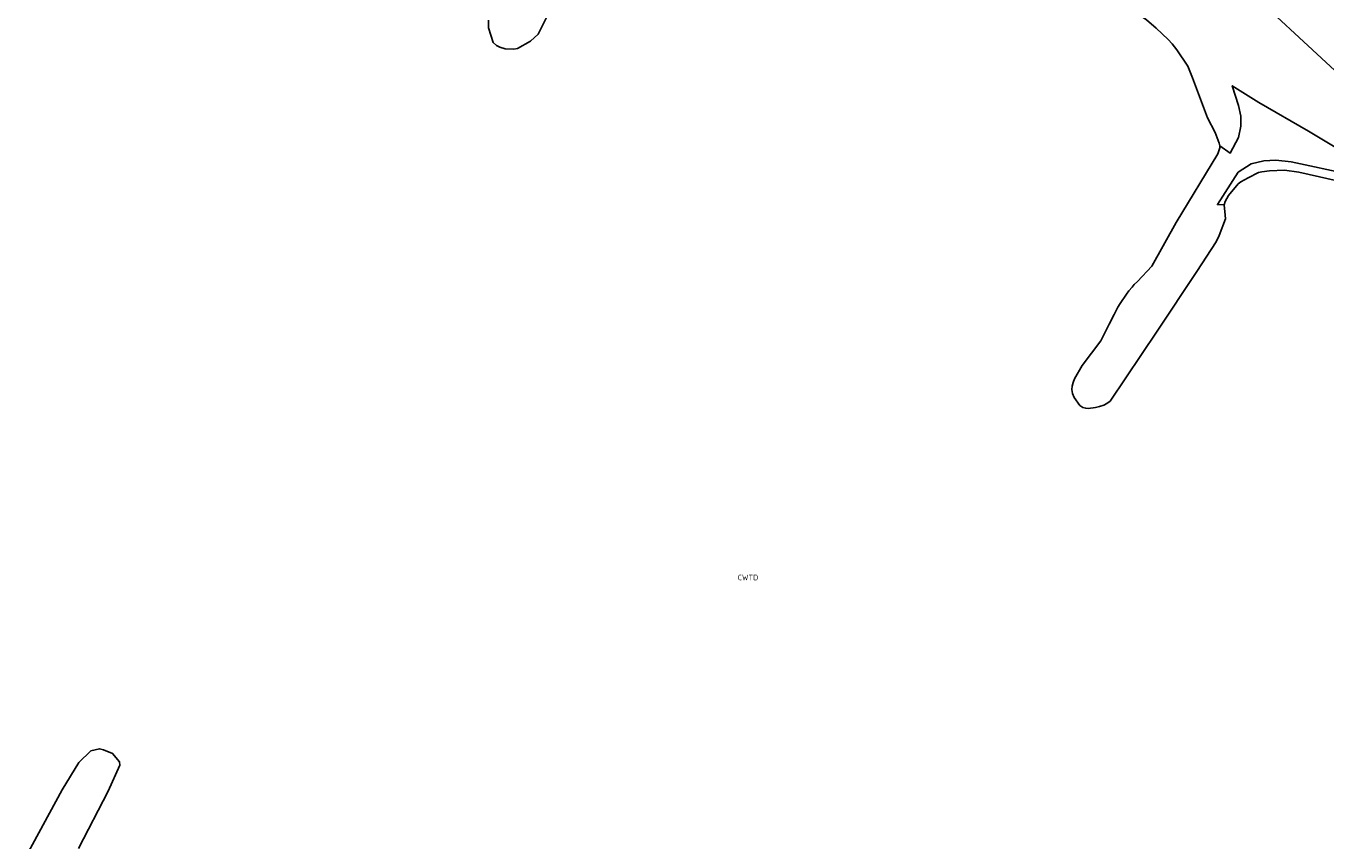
# Model space of a CAD drawing. Extents: x 163074 to 167167, y 441438 to 444019.
# Tile 23 of 49: x 165317 to 165530, y 442120 to 442254. Entities that reach past the tile are written whole.
import ezdxf
from ezdxf.enums import TextEntityAlignment as Align

# ---------------------------------------------------------------- set-up
doc = ezdxf.new("R2010")
doc.units = 0
doc.header["$LTSCALE"] = 4
for name, color, linetype in [('CWTD', 7, 'CONTINUOUS'), ('G_BTD', 3, 'CONTINUOUS'), ('G_OTD', 32, 'CONTINUOUS'), ('G_WTD', 5, 'CONTINUOUS')]:
    doc.layers.add(name, color=color, linetype=linetype)
doc.styles.add('ISO', font='ISO')

msp = doc.modelspace()

# ---------------------------------------------------------------- linework, layer by layer
at = {"layer": 'G_BTD', "linetype": 'Continuous', "transparency": 33554687}
msp.add_lwpolyline([(165512.234, 442233.937), (165513.924, 442232.703), (165515.306, 442235.283), (165515.665, 442237.122), (165515.688, 442238.745), (165515.31, 442240.501), (165514.281, 442243.74), (165518.636, 442241.013), (165526.749, 442236.338), (165531.403, 442233.508), (165532.61, 442231.235), (165538.026, 442227.839), (165533.577, 442229.2), (165523.915, 442231.272), (165521.406, 442231.544), (165519.451, 442231.438), (165517.402, 442230.98), (165515.241, 442229.581), (165511.842, 442224.311), (165512.937, 442224.269)], dxfattribs=at)
at = {"layer": 'G_OTD', "linetype": 'Continuous', "transparency": 33554687}
msp.add_lwpolyline([(165515.717, 442260.467), (165531.077, 442246.22)], dxfattribs=at)
at = {"layer": 'G_WTD', "linetype": 'Continuous', "transparency": 33554687}
for points in [[(165476.198, 442266.512), (165477.447, 442265.927), (165483.121, 442263.211), (165487.334, 442261.352), (165488.755, 442260.664), (165491.946, 442259.282), (165497.079, 442256.634), (165499.161, 442255.302), (165500.218, 442254.542), (165501.839, 442253.174), (165503.807, 442251.3), (165504.44, 442250.588), (165505.228, 442249.633), (165506.986, 442246.939), (165507.778, 442245.027), (165509.103, 442241.55), (165510.248, 442238.479), (165511.475, 442236.102), (165512.148, 442234.36), (165512.234, 442233.937)], [(165392.498, 442254.462), (165392.475, 442253.219), (165393.281, 442250.814), (165393.794, 442250.355), (165394.351, 442250.035), (165395.206, 442249.803), (165396.623, 442249.709), (165397.249, 442249.823), (165399.36, 442251.042), (165400.653, 442252.169), (165403.147, 442257.189)], [(165512.234, 442233.937), (165512.227, 442233.614), (165511.919, 442232.621), (165505.116, 442221.38), (165501.117, 442214.2), (165498.76, 442211.722), (165498.227, 442211.193), (165497.871, 442210.79), (165497.369, 442210.178), (165496.952, 442209.653), (165495.933, 442208.113), (165495.538, 442207.499), (165494.937, 442206.288), (165494.11, 442204.72), (165492.743, 442201.982), (165489.699, 442197.942), (165488.463, 442195.76), (165488.208, 442195.191), (165488.052, 442194.561), (165488.03, 442194.009), (165488.131, 442193.367), (165488.396, 442192.724), (165489.336, 442191.405), (165489.799, 442191.094), (165490.287, 442190.967), (165490.708, 442190.945), (165491.891, 442191.113), (165492.567, 442191.266), (165493.243, 442191.493), (165493.719, 442191.721), (165494.293, 442192.14), (165502.006, 442203.587), (165508.458, 442213.357), (165511.622, 442218.186), (165512.128, 442219.233), (165513.167, 442221.963), (165513.143, 442222.581), (165512.937, 442224.269)], [(165512.937, 442224.269), (165513.119, 442224.79), (165513.683, 442225.788), (165515.246, 442227.692), (165515.67, 442228.047), (165516.911, 442228.672), (165518.598, 442229.528), (165519.099, 442229.658), (165520.395, 442229.823), (165522.809, 442229.915), (165525.197, 442229.585), (165533.131, 442227.792)], [(165316.767, 442117.68), (165322.716, 442128.515), (165325.424, 442132.995), (165327.366, 442134.876), (165328.792, 442135.229), (165329.482, 442135.058), (165330.936, 442134.447), (165332.066, 442133.078), (165332.123, 442132.55), (165330.229, 442128.294), (165325.346, 442118.937)]]:
    msp.add_lwpolyline(points, dxfattribs=at)

# ---------------------------------------------------------------- texts
at = {"layer": 'CWTD', "transparency": 33554687, "style": 'ISO'}
msp.add_text('CWTD', height=0.9, dxfattribs=at).set_placement((165434.985, 442163.268), align=Align.MIDDLE_CENTER)

doc.saveas('drawing.dxf')
